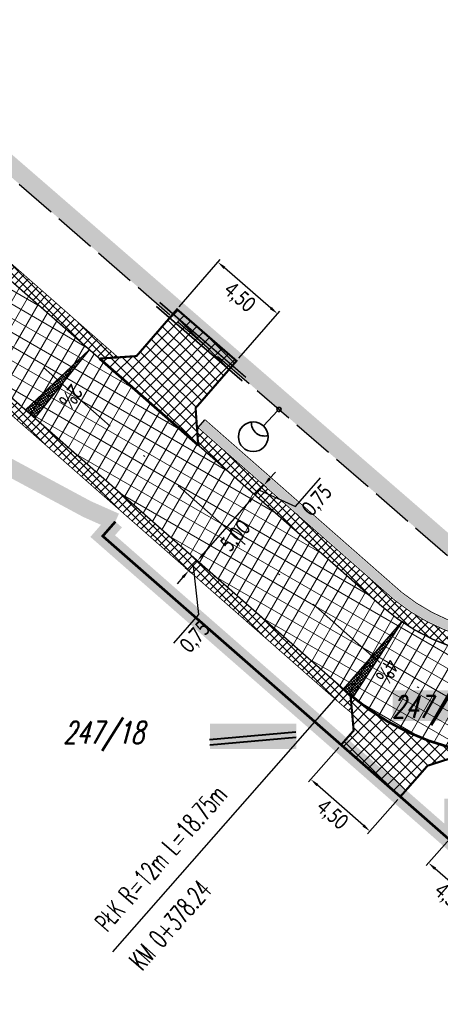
# Model space of a CAD drawing. Header units: metres. Extents: x 7443078 to 7443628, y 5636807 to 5637202.
# Tile 8 of 25: x 7443426 to 7443450, y 5636815 to 5636872. Entities that reach past the tile are written whole.
import ezdxf
from ezdxf.enums import TextEntityAlignment as Align

# ---------------------------------------------------------------- set-up
doc = ezdxf.new("R2010")
doc.units = ezdxf.units.M
for name, pattern in [('1', [0]), ('1_OTWM', [1, 0.5, -0.5]), ('4', [2.5, 1.5, -1]), ('ACAD_ISO02W100', [15, 12, -3]), ('ACAD_ISO12W100', [21, 12, -3, 0, -3, 0, -3]), ('AUSGEZOGEN', [0]), ('CENTER2', [1.125, 0.75, -0.125, 0.125, -0.125]), ('DASHED2', [0.375, 0.25, -0.125]), ('Os drogi', [25.4, 12.7, -6.35, 0, -6.35])]:
    doc.linetypes.add(name, pattern=pattern)
doc.layers.get('Defpoints').update_dxf_attribs({"true_color": 0x999999})
for name, color, linetype in [('_kan_deszcz', 32, 'Continuous'), ('_LINIA PODZIAŁOWA', 5, 'Continuous'), ('H_zjazdy', 21, 'Continuous'), ('K_działki pod inwestycję', 7, 'Continuous'), ('K_kraweżnika_najazdowy', 7, 'Continuous'), ('K_krawędź pobocza', 7, 'Continuous'), ('K_pkt charakter', 7, 'Continuous'), ('K_pobocze', 32, 'Continuous'), ('K_Przepust', 162, 'Continuous'), ('K_rama zjazdu', 7, 'Continuous'), ('K_spadki poprzeczne', 175, 'Continuous'), ('K_wymiar', 7, 'Continuous')]:
    doc.layers.add(name, color=color, linetype=linetype)
for name, color, linetype, lineweight in [('ELEKTRYKA', 1, '4', 30), ('K_usuń', 1, 'Continuous', 70), ('legenda', 7, 'Continuous', 20), ('Proj_EN_trasa', 1, 'ACAD_ISO02W100', 30), ('Rury', 5, 'Continuous', 30)]:
    doc.layers.add(name, color=color, linetype=linetype, lineweight=lineweight)
doc.layers.add('H_jezdnia', color=7, linetype='Continuous', true_color=0xd4d4d4)
doc.styles.add('MAT', font='simplex.shx', dxfattribs={"width": 0.6})
doc.styles.get("Standard").update_dxf_attribs({"font": 'simplex.shx'})
doc.styles.add('sytuacja 500 opisy', font='calibri.ttf', dxfattribs={"width": 0.75, "height": 0.9})
doc.dimstyles.new('wymiarowanie sytuacja 500', dxfattribs={"dimtxt": 0.9, "dimasz": 0.5, "dimexe": 0.2, "dimexo": 0.2, "dimgap": 0.2, "dimtad": 4, "dimlfac": -1, "dimzin": 1, "dimtxsty": 'sytuacja 500 opisy', "dimcen": 0.5, "dimadec": 4, "dimazin": 1, "dimtfac": 1, "dimtmove": 1, "dimatfit": 3, "dimfxl": 0.2, "dimlwd": -1, "dimlwe": -1, "dimarcsym": 0})
pattern_1 = [(45.23201079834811, (0, 0), (-0.3381204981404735, 0.3353931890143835), []), (135.2320107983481, (0, 0), (-0.3353931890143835, -0.3381204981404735), [])]
pattern_2 = [(59.99999999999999, (0, 0), (-0.6049187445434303, 0.34925), []), (150, (0, 0), (-0.34925, -0.6049187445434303), [])]
pattern_3 = [(45.09999999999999, (0, 0), (-0.2473876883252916, 0.2465256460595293), []), (135.1, (0, 0), (-0.2465256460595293, -0.2473876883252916), [])]

# ---------------------------------------------------------------- blocks, each defined once
blk = doc.blocks.new('LATARNIAA')
at = {"layer": 'ELEKTRYKA', "linetype": '1', "lineweight": 35}
blk.add_lwpolyline([(7453534.790034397, 5581339.036248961), (7453535.455552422, 5581338.367791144)], dxfattribs=at)
for centre, radius in [((7453534.722882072, 5581339.103697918), 0.09517771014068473), ((7453535.935633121, 5581337.885589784), 0.680437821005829)]:
    blk.add_circle(centre, radius, dxfattribs=at)
blk.add_arc((7453535.325898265, 5581338.41324375), 0.5923903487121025, 263.4105708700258, 14.84474109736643, dxfattribs=at)
blk = doc.blocks.new('*D954')
at = {"layer": 'Defpoints', "color": 0, "lineweight": 13, "transparency": 16777216}
for p in [(7443439.317352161, 5636844.744824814), (7443439.663076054, 5636844.44122263), (7443436.015196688, 5636840.98452891)]:
    blk.add_point(p, dxfattribs=at)
at = {"layer": 'K_wymiar', "color": 0, "transparency": 16777216}
for p, q in [((7443439.467631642, 5636844.612854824), (7443439.813355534, 5636844.309252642)), ((7443436.690845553, 5636841.056625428), (7443439.333151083, 5636844.065523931)), ((7443436.165476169, 5636840.852558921), (7443436.511200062, 5636840.548956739))]:
    blk.add_line(p, q, dxfattribs=at)
at = {"layer": 'K_wymiar', "color": 0, "lineweight": 13, "transparency": 16777216}
for points in [[(7443439.270534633, 5636844.120511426), (7443439.395767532, 5636844.010536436), (7443439.663076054, 5636844.44122263)], [(7443436.628229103, 5636841.111612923), (7443436.753462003, 5636841.001637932), (7443436.360920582, 5636840.680926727)]]:
    blk.add_solid(points, dxfattribs=at)
at = {"layer": 'K_wymiar', "color": 0, "lineweight": 13, "transparency": 16777216, "insert": (7443438.579216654, 5636842.062964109), "char_height": 0.9, "attachment_point": 5, "rotation": 48.71157041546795, "style": 'sytuacja 500 opisy'}
blk.add_mtext('5,00', dxfattribs=at)
blk = doc.blocks.new('*D955')
at = {"layer": 'Defpoints', "color": 0, "lineweight": 13, "transparency": 16777216}
for p in [(7443439.812239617, 5636845.308372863), (7443439.31735216, 5636844.744824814), (7443440.157963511, 5636845.004770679)]:
    blk.add_point(p, dxfattribs=at)
at = {"layer": 'K_wymiar', "color": 0, "transparency": 16777216}
for p, q in [((7443440.487888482, 5636845.38046938), (7443440.817813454, 5636845.75616808)), ((7443439.962519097, 5636845.176402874), (7443440.308242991, 5636844.872800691)), ((7443441.965539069, 5636843.782604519), (7443443.405674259, 5636845.422543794)), ((7443439.46763164, 5636844.612854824), (7443439.813355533, 5636844.309252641)), ((7443439.663076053, 5636844.44122263), (7443440.157963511, 5636845.004770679)), ((7443439.663076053, 5636844.44122263), (7443440.157963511, 5636845.004770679)), ((7443439.910519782, 5636844.722996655), (7443441.965539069, 5636843.782604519)), ((7443439.333151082, 5636844.06552393), (7443439.003226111, 5636843.689825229))]:
    blk.add_line(p, q, dxfattribs=at)
at = {"layer": 'K_wymiar', "color": 0, "lineweight": 13, "transparency": 16777216}
for points in [[(7443440.425272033, 5636845.435456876), (7443440.550504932, 5636845.325481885), (7443440.157963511, 5636845.004770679)], [(7443439.270534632, 5636844.120511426), (7443439.395767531, 5636844.010536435), (7443439.663076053, 5636844.44122263)]]:
    blk.add_solid(points, dxfattribs=at)
at = {"layer": 'K_wymiar', "color": 0, "lineweight": 13, "transparency": 16777216, "insert": (7443443.252825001, 5636844.104463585), "char_height": 0.9, "attachment_point": 5, "rotation": 48.71157039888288, "style": 'sytuacja 500 opisy'}
blk.add_mtext('0,75', dxfattribs=at)
blk = doc.blocks.new('*D956')
at = {"layer": 'Defpoints', "color": 0, "lineweight": 13, "transparency": 16777216}
for p in [(7443436.015021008, 5636840.984245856), (7443436.360744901, 5636840.680643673), (7443435.52013355, 5636840.420697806)]:
    blk.add_point(p, dxfattribs=at)
at = {"layer": 'K_wymiar', "color": 0, "transparency": 16777216}
for p, q in [((7443436.690669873, 5636841.056342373), (7443437.020594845, 5636841.432041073)), ((7443435.865857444, 5636840.117095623), (7443436.360744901, 5636840.680643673)), ((7443435.865857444, 5636840.117095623), (7443436.360744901, 5636840.680643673)), ((7443436.165300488, 5636840.852275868), (7443436.511024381, 5636840.548673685)), ((7443435.67041303, 5636840.288727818), (7443436.016136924, 5636839.985125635)), ((7443436.113301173, 5636840.398869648), (7443436.430246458, 5636837.602924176)), ((7443435.535932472, 5636839.741396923), (7443435.206007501, 5636839.365698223)), ((7443436.430246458, 5636837.602924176), (7443434.990111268, 5636835.9629849))]:
    blk.add_line(p, q, dxfattribs=at)
at = {"layer": 'K_wymiar', "color": 0, "lineweight": 13, "transparency": 16777216}
for points in [[(7443436.628053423, 5636841.111329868), (7443436.753286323, 5636841.001354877), (7443436.360744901, 5636840.680643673)], [(7443435.473316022, 5636839.796384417), (7443435.598548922, 5636839.686409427), (7443435.865857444, 5636840.117095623)]]:
    blk.add_solid(points, dxfattribs=at)
at = {"layer": 'K_wymiar', "color": 0, "lineweight": 13, "transparency": 16777216, "insert": (7443436.2773972, 5636836.284843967), "char_height": 0.9, "attachment_point": 5, "rotation": 48.71157039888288, "style": 'sytuacja 500 opisy'}
blk.add_mtext('0,75', dxfattribs=at)
blk = doc.blocks.new('*D959')
at = {"layer": 'Defpoints', "color": 0, "lineweight": 13, "transparency": 16777216}
for p in [(7443444.578414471, 5636830.153546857), (7443442.84526716, 5636828.179943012), (7443447.959702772, 5636827.184222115)]:
    blk.add_point(p, dxfattribs=at)
at = {"layer": 'K_wymiar', "color": 0, "transparency": 16777216}
for p, q in [((7443444.446444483, 5636830.003267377), (7443442.713297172, 5636828.029663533)), ((7443445.850856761, 5636825.540543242), (7443443.22096586, 5636827.850018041)), ((7443447.827732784, 5636827.033942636), (7443446.094585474, 5636825.060338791))]:
    blk.add_line(p, q, dxfattribs=at)
at = {"layer": 'K_wymiar', "color": 0, "lineweight": 13, "transparency": 16777216}
for points in [[(7443443.275953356, 5636827.912634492), (7443443.165978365, 5636827.787401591), (7443442.84526716, 5636828.179943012)], [(7443445.905844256, 5636825.603159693), (7443445.795869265, 5636825.477926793), (7443446.226555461, 5636825.210618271)]]:
    blk.add_solid(points, dxfattribs=at)
at = {"layer": 'K_wymiar', "color": 0, "lineweight": 13, "transparency": 16777216, "insert": (7443444.037800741, 5636826.128062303), "char_height": 0.9, "attachment_point": 5, "rotation": 318.7115704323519, "style": 'sytuacja 500 opisy'}
blk.add_mtext('4,50', dxfattribs=at)
blk = doc.blocks.new('*D960')
at = {"layer": 'Defpoints', "color": 0, "lineweight": 13, "transparency": 16777216}
for p in [(7443451.071640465, 5636825.10392731), (7443449.576149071, 5636823.397029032), (7443454.456313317, 5636822.138461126)]:
    blk.add_point(p, dxfattribs=at)
at = {"layer": 'K_wymiar', "color": 0, "transparency": 16777216}
for p, q in [((7443450.939841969, 5636824.953497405), (7443449.444350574, 5636823.246599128)), ((7443452.584747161, 5636820.76105909), (7443449.952223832, 5636823.067532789)), ((7443454.32451482, 5636821.988031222), (7443452.829023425, 5636820.281132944))]:
    blk.add_line(p, q, dxfattribs=at)
at = {"layer": 'K_wymiar', "color": 0, "lineweight": 13, "transparency": 16777216}
for points in [[(7443450.007139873, 5636823.130211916), (7443449.897307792, 5636823.004853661), (7443449.576149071, 5636823.397029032)], [(7443452.639663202, 5636820.823738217), (7443452.529831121, 5636820.698379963), (7443452.960821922, 5636820.431562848)]]:
    blk.add_solid(points, dxfattribs=at)
at = {"layer": 'K_wymiar', "color": 0, "lineweight": 13, "transparency": 16777216, "insert": (7443450.771022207, 5636821.346509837), "char_height": 0.9, "attachment_point": 5, "rotation": 318.7769208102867, "style": 'sytuacja 500 opisy'}
blk.add_mtext('4,50', dxfattribs=at)
blk = doc.blocks.new('*D962')
at = {"layer": 'Defpoints', "color": 0, "lineweight": 13, "transparency": 16777216}
for p in [(7443437.533566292, 5636857.763492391), (7443435.193655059, 5636855.065447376), (7443438.596290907, 5636852.114471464)]:
    blk.add_point(p, dxfattribs=at)
at = {"layer": 'K_wymiar', "color": 0, "transparency": 16777216}
for p, q in [((7443435.324692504, 5636855.216540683), (7443437.664603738, 5636857.914585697)), ((7443440.558468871, 5636855.140110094), (7443437.911299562, 5636857.435898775)), ((7443438.727328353, 5636852.265564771), (7443441.067239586, 5636854.963609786))]:
    blk.add_line(p, q, dxfattribs=at)
at = {"layer": 'K_wymiar', "color": 0, "lineweight": 13, "transparency": 16777216}
for points in [[(7443437.965898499, 5636857.49885432), (7443437.856700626, 5636857.37294323), (7443437.533566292, 5636857.763492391)], [(7443440.613067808, 5636855.203065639), (7443440.503869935, 5636855.077154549), (7443440.936202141, 5636854.812516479)]]:
    blk.add_solid(points, dxfattribs=at)
at = {"layer": 'K_wymiar', "color": 0, "lineweight": 13, "transparency": 16777216, "insert": (7443438.740293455, 5636855.717714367), "char_height": 0.9, "attachment_point": 5, "rotation": 319.0661516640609, "style": 'sytuacja 500 opisy'}
blk.add_mtext('4,50', dxfattribs=at)

msp = doc.modelspace()

# ---------------------------------------------------------------- hatches: boundary and pattern name
at = {"layer": 'H_jezdnia', "linetype": 'Continuous', "lineweight": 9, "true_color": 0xababab}
h = msp.add_hatch(dxfattribs=at)
h.set_pattern_fill('ANSI37', color=253, scale=0.22, angle=15)
h.set_pattern_definition(pattern_2)
edge = h.paths.add_edge_path()
edge.add_line((7443464.459145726, 5636836.140397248), (7443462.515578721, 5636837.90207374))
edge.add_arc((7443454.807721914, 5636847.16770403), 12.05250850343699, 230.555368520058, 309.7562625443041, ccw=False)
edge.add_line((7443447.150374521, 5636837.860288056), (7443349.141236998, 5636923.92835771))
edge.add_line((7443349.141236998, 5636923.92835771), (7443347.475219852, 5636922.064259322))
edge.add_line((7443347.475219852, 5636922.064259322), (7443446.618673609, 5636835.000074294))
edge.add_arc((7443454.926335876, 5636845.154016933), 13.11944371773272, 230.7109615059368, 316.6035236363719)
h = msp.add_hatch(dxfattribs=at)
h.set_pattern_fill('ANSI37', color=253, scale=0.22, angle=15)
h.set_pattern_definition(pattern_2)
edge = h.paths.add_edge_path()
edge.add_line((7443467.240021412, 5636834.012947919), (7443464.459145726, 5636836.140397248))
edge.add_arc((7443454.926335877, 5636845.154016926), 13.11944371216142, 230.7109614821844, 316.60352365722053, ccw=False)
edge.add_line((7443446.618673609, 5636835.000074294), (7443347.475219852, 5636922.064259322))
edge.add_line((7443347.475219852, 5636922.064259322), (7443345.809202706, 5636920.200160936))
edge.add_line((7443345.809202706, 5636920.200160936), (7443444.969048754, 5636833.121580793))
edge.add_arc((7443454.536872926, 5636844.016843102), 14.50000000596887, 228.7115704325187, 267.5511616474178)
edge.add_arc((7443453.276418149, 5636814.543783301), 14.99999999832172, 49.39573388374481, 87.55116166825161, ccw=False)
edge.add_line((7443463.038879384, 5636825.932126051), (7443472.305906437, 5636817.988126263))
edge.add_line((7443472.305906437, 5636817.988126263), (7443474.25839868, 5636820.26579481))
edge.add_line((7443474.25839868, 5636820.26579481), (7443469.492393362, 5636824.401776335))
edge.add_arc((7443476.816396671, 5636831.187658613), 9.984449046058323, 163.562517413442, 222.8159193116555, ccw=False)
at = {"layer": 'H_zjazdy', "linetype": 'Continuous', "lineweight": 9, "true_color": 0xff6666}
h = msp.add_hatch(dxfattribs=at)
h.set_pattern_fill('ANSI37', color=11, scale=0.15, angle=0.2320107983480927)
h.set_pattern_definition(pattern_1)
h.paths.add_polyline_path([(7443438.59629094, 5636852.114471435), (7443435.197666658, 5636855.065447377), (7443432.877639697, 5636852.390330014), (7443430.767612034, 5636852.247035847), (7443436.403154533, 5636847.298106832), (7443436.258989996, 5636849.420950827)])
h = msp.add_hatch(dxfattribs=at)
h.set_pattern_fill('ANSI37', color=11, scale=0.15, angle=0.2320107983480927)
h.set_pattern_definition(pattern_1)
edge = h.paths.add_edge_path()
edge.add_arc((7443454.536872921, 5636844.016843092), 14.49999999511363, 229.4872480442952, 259.8026613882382, ccw=False)
edge.add_line((7443445.117422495, 5636832.993052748), (7443445.293584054, 5636830.967938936))
edge.add_line((7443445.293584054, 5636830.967938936), (7443444.578414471, 5636830.153546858))
edge.add_line((7443444.578414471, 5636830.153546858), (7443444.661088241, 5636830.080945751))
edge.add_line((7443444.661088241, 5636830.080945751), (7443447.963394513, 5636827.188426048))
edge.add_line((7443447.963394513, 5636827.188426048), (7443449.519438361, 5636828.960355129))
edge.add_line((7443449.519438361, 5636828.960355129), (7443451.96980707, 5636829.745887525))
at = {"layer": 'K_spadki poprzeczne', "lineweight": 5}
h = msp.add_hatch(dxfattribs=at)
h.set_pattern_fill('ANSI37', color=256, scale=0.03749999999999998, angle=349.5143326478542)
h.set_pattern_definition([(34.51433264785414, (2856966.893487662, 4619678.032915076), (-0.06746228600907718, 0.09810565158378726), []), (124.5143326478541, (2856966.893487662, 4619678.032915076), (-0.09810565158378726, -0.06746228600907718), [])])
h.paths.add_polyline_path([(7443426.529425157, 5636849.314589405), (7443430.172706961, 5636852.73965607), (7443427.057541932, 5636848.85081641)])
h = msp.add_hatch(dxfattribs=at)
h.set_pattern_fill('ANSI37', color=256, scale=0.03749999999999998, angle=355.3288817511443)
h.set_pattern_definition([(40.32888175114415, (2983630.867534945, 4160246.10642471), (-0.07705417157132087, 0.09076636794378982), []), (130.3288817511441, (2983630.867534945, 4160246.10642471), (-0.09076636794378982, -0.07705417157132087), [])])
h.paths.add_polyline_path([(7443444.712176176, 5636833.347156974), (7443448.039358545, 5636837.196302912), (7443445.248079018, 5636832.888079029)])
at = {"layer": 'K_usuń', "linetype": 'ByBlock', "lineweight": 13}
h = msp.add_hatch(dxfattribs=at)
h.set_pattern_fill('ANSI37', color=34, scale=0.11, angle=0.1)
h.set_pattern_definition(pattern_3)
h.paths.add_polyline_path([(7443394.794262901, 5636884.835666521), (7443394.866346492, 5636883.774225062), (7443430.767612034, 5636852.247035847), (7443431.82264521, 5636852.318684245)])
h = msp.add_hatch(dxfattribs=at)
h.set_pattern_fill('ANSI37', color=34, scale=0.11, angle=0.1)
h.set_pattern_definition(pattern_3)
h.paths.add_polyline_path([(7443425.797152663, 5636849.95764455), (7443424.738717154, 5636849.888983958), (7443444.474161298, 5636832.55803274, 0.01559233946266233), (7443445.207881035, 5636831.953161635), (7443445.117422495, 5636832.993052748, -0.00338454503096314), (7443444.969048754, 5636833.121580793)])
h = msp.add_hatch(dxfattribs=at)
h.set_pattern_fill('ANSI37', color=34, scale=0.11, angle=0.1)
h.set_pattern_definition(pattern_3)
edge = h.paths.add_edge_path()
edge.add_line((7443462.515578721, 5636837.90207374), (7443462.033996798, 5636838.338586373))
edge.add_arc((7443454.892934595, 5636847.378242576), 11.51998930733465, 231.013384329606, 308.3076966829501, ccw=False)
edge.add_line((7443447.645261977, 5636838.423836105), (7443436.331070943, 5636848.359548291))
edge.add_line((7443436.331070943, 5636848.359548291), (7443436.403154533, 5636847.298106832))
edge.add_line((7443436.403154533, 5636847.298106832), (7443447.15037452, 5636837.860288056))
edge.add_arc((7443454.807721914, 5636847.167704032), 12.05250850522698, 230.5553685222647, 309.7562625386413)

# ---------------------------------------------------------------- linework, layer by layer
at = {"layer": '_kan_deszcz', "color": 7, "linetype": 'Os drogi', "lineweight": 9, "ltscale": 0.4, "flags": 128}
msp.add_lwpolyline([(7443612.1023176, 5637008.06121809), (7443592.59525582, 5636981.422275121, -0.02418699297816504), (7443577.387538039, 5636962.632595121), (7443464.637599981, 5636836.336237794, -0.4118223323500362), (7443446.361801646, 5636835.225649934), (7443333.471732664, 5636934.361613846, -0.3740638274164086), (7443331.363055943, 5636949.970935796), (7443370.561157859, 5637009.588886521, 0.03377031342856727), (7443393.784174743, 5637050.70886534), (7443416.899300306, 5637098.980219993, 0.06554346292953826), (7443420.141300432, 5637108.906286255), (7443420.177128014, 5637109.097954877, -0.1259941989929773), (7443425.408854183, 5637120.343039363), (7443435.002584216, 5637132.0592004)], format="xyb", dxfattribs=at)
at = {"layer": '_LINIA PODZIAŁOWA', "color": 2, "linetype": 'AUSGEZOGEN', "ltscale": 0.25, "const_width": 1, "flags": 128}
for points in [[(7443425.492115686, 5637136.007337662), (7443436.85, 5637125.32), (7443438.99, 5637124.65), (7443440.536567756, 5637123.532578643), (7443449.59, 5637117.07), (7443446.16, 5637117.16), (7443429.43, 5637106.75), (7443427.09, 5637104.42), (7443424.03, 5637100.69), (7443420.04027099, 5637092.630587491), (7443414.05, 5637080.53), (7443407.29333105, 5637066.200209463), (7443401.14, 5637053.15), (7443398.47, 5637047.5), (7443393, 5637035.89), (7443389.262653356, 5637030.074483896), (7443375.996161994, 5637009.853237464), (7443369.570912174, 5637000.021396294), (7443359.542098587, 5636984.815207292), (7443351.22, 5636972.19), (7443343.36922157, 5636960.321252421), (7443334.26, 5636946.55), (7443334.88, 5636942.08), (7443355.93, 5636923.83), (7443381.05, 5636902.04), (7443431.83, 5636857.99), (7443455.15, 5636837.75), (7443459.41, 5636838.02), (7443478.745520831, 5636859.646036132), (7443491, 5636873.355), (7443500.42, 5636883.9), (7443509.741032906, 5636894.331041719), (7443523.185582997, 5636909.376655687), (7443537.2, 5636925.06), (7443541.2, 5636929.53), (7443561.26, 5636951.97), (7443578.12, 5636970.74), (7443581.409307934, 5636974.52060213), (7443594.962690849, 5636993.02762368), (7443604.96, 5637006.68), (7443604.4, 5637010.02)], [(7443295.21, 5636924.73), (7443299.73, 5636922.99), (7443304.18, 5636923.8), (7443306.9, 5636926.46), (7443295.193595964, 5636908.19147461), (7443299.393932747, 5636905.475256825), (7443307.06, 5636917.33), (7443318.46, 5636934.96), (7443323.99, 5636936.15), (7443334.121747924, 5636927.21534991), (7443358.86, 5636905.4), (7443368.205608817, 5636897.294909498), (7443375.66, 5636890.83), (7443381.568149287, 5636882.67772512), (7443389.558398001, 5636871.656692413), (7443391.18, 5636869.42), (7443409.96, 5636854.45), (7443430.05, 5636843.64), (7443431.67, 5636842.92)], [(7443472.59, 5636816), (7443461.28275773, 5636822.168389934), (7443461.28275773, 5636822.168389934), (7443461.28275773, 5636822.168389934), (7443454.190295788, 5636821.734227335), (7443430.946228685, 5636842.09391433), (7443431.67, 5636842.92)]]:
    msp.add_lwpolyline(points, dxfattribs=at)
at = {"layer": '_LINIA PODZIAŁOWA', "linetype": 'ACAD_ISO12W100', "ltscale": 0.25, "const_width": 0.15, "flags": 128}
msp.add_lwpolyline([(7443472.59, 5636816), (7443461.28275773, 5636822.168389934), (7443461.28275773, 5636822.168389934), (7443461.28275773, 5636822.168389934), (7443454.190295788, 5636821.734227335), (7443430.946228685, 5636842.09391433), (7443431.67, 5636842.92)], dxfattribs=at)
at = {"layer": 'K_działki pod inwestycję', "color": 1, "lineweight": 40, "flags": 128}
for points in [[(7443437.048053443, 5636830.455621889), (7443441.990211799, 5636830.888004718)], [(7443437.074200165, 5636830.156763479), (7443442.016358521, 5636830.589146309)]]:
    msp.add_lwpolyline(points, dxfattribs=at)
at = {"layer": 'K_kraweżnika_najazdowy', "color": 0, "linetype": 'DASHED2', "ltscale": 4, "const_width": 0.15}
msp.add_lwpolyline([(7443430.767612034, 5636852.247035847), (7443436.403154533, 5636847.298106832)], dxfattribs=at)
msp.add_lwpolyline([(7443445.117422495, 5636832.993052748, 0.1582679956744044), (7443453.389430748, 5636829.562315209, -0.1319432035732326), (7443461.007219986, 5636827.398148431, 0.7453397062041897)], format="xyb", dxfattribs=at)
at = {"layer": 'K_krawędź pobocza', "color": 76, "linetype": 'CENTER2', "ltscale": 3, "const_width": 0.08, "flags": 128}
msp.add_lwpolyline([(7443430.767612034, 5636852.247035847), (7443394.866346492, 5636883.774225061)], dxfattribs=at)
for points in [[(7443445.117422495, 5636832.993052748, -0.003384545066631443), (7443444.969048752, 5636833.121580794), (7443425.797152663, 5636849.95764455)], [(7443473.544857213, 5636850.067600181), (7443463.763470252, 5636839.11102172, -0.4118223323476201), (7443446.893502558, 5636838.085863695), (7443436.403154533, 5636847.298106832)]]:
    msp.add_lwpolyline(points, format="xyb", dxfattribs=at)
at = {"layer": 'K_pkt charakter', "linetype": 'Continuous', "lineweight": -3}
msp.add_line((7443446.361801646, 5636835.225649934), (7443431.51517241, 5636818.31921328), dxfattribs=at)
at = {"layer": 'K_pobocze', "linetype": 'ByBlock', "ltscale": 4, "const_width": 0.05}
msp.add_lwpolyline([(7443431.82264521, 5636852.318684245), (7443394.794262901, 5636884.835666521)], dxfattribs=at)
for points in [[(7443445.207881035, 5636831.953161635, -0.01559233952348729), (7443444.474161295, 5636832.558032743), (7443424.738717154, 5636849.888983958)], [(7443462.033996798, 5636838.338586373, -0.3506570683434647), (7443447.645261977, 5636838.423836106), (7443436.331070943, 5636848.359548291)]]:
    msp.add_lwpolyline(points, format="xyb", dxfattribs=at)
at = {"layer": 'K_Przepust', "linetype": '1_OTWM', "lineweight": 5, "const_width": 0.5, "flags": 128}
msp.add_lwpolyline([(7443461.811258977, 5636838.54047907, -0.3490599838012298), (7443447.84321696, 5636838.649255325), (7443436.594374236, 5636848.527580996)], format="xyb", dxfattribs=at)
at = {"layer": 'K_Przepust', "flags": 128}
msp.add_lwpolyline([(7443436.396419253, 5636848.302161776), (7443436.792329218, 5636848.753000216)], dxfattribs=at)
at = {"layer": 'K_Przepust', "lineweight": 5, "ltscale": 3, "const_width": 0.05, "flags": 128}
msp.add_lwpolyline([(7443461.588492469, 5636838.742397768, -0.3473748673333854), (7443448.041171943, 5636838.874674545), (7443436.792329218, 5636848.753000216)], format="xyb", dxfattribs=at)
at = {"layer": 'K_rama zjazdu', "const_width": 0.12, "flags": 128}
for points in [[(7443436.403154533, 5636847.298106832), (7443436.258989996, 5636849.420950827), (7443438.59629094, 5636852.114471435), (7443435.197666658, 5636855.065447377), (7443432.877639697, 5636852.390330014), (7443430.767612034, 5636852.247035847)], [(7443451.969807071, 5636829.745887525), (7443449.519438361, 5636828.960355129), (7443447.959702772, 5636827.184222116), (7443444.578414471, 5636830.153546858), (7443445.293584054, 5636830.967938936), (7443445.117422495, 5636832.993052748)]]:
    msp.add_lwpolyline(points, dxfattribs=at)
at = {"layer": 'K_spadki poprzeczne', "flags": 128}
for points in [[(7443426.529425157, 5636849.314589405), (7443430.172706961, 5636852.73965607), (7443427.057541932, 5636848.85081641), (7443426.529425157, 5636849.314589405)], [(7443444.712176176, 5636833.347156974), (7443448.039358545, 5636837.196302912), (7443445.248079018, 5636832.888079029), (7443444.712176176, 5636833.347156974)]]:
    msp.add_lwpolyline(points, dxfattribs=at)
at = {"layer": 'K_wymiar', "color": 2, "lineweight": 13, "const_width": 1.45, "flags": 128}
msp.add_lwpolyline([(7443442.025323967, 5636830.635302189), (7443437.08926944, 5636830.632484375)], dxfattribs=at)
at = {"layer": 'legenda', "color": 2, "true_color": 0xffff3d, "const_width": 1.75, "flags": 128}
for points in [[(7443447.521530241, 5636832.399065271), (7443452.820807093, 5636832.399065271)], [(7443450.479530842, 5636826.208541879), (7443455.778807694, 5636826.208541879)]]:
    msp.add_lwpolyline(points, dxfattribs=at)
at = {"layer": 'Proj_EN_trasa', "color": 1, "ltscale": 0.2}
msp.add_lwpolyline([(7443403.516673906, 5636881.893745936), (7443403.517604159, 5636881.88262124), (7443455.51548823, 5636836.770971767), (7443465.683869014, 5636827.941416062), (7443468.133086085, 5636830.067928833), (7443487.549016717, 5636852.225000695), (7443491.347551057, 5636856.325180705), (7443503.712180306, 5636870.29577853), (7443526.781840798, 5636896.121412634), (7443557.675753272, 5636930.68475717), (7443590.072929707, 5636966.936999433), (7443608.366905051, 5636991.931308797)], dxfattribs=at)
at = {"layer": 'Rury', "ltscale": 0.2}
for points in [[(7443439.119707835, 5636851.192544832), (7443434.209917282, 5636855.452117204)], [(7443434.210289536, 5636855.453242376), (7443439.12075946, 5636851.193080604)], [(7443438.923121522, 5636850.965931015), (7443434.013330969, 5636855.225503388)], [(7443434.013733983, 5636855.226601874), (7443438.924140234, 5636850.966495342)]]:
    msp.add_lwpolyline(points, dxfattribs=at)

# ---------------------------------------------------------------- block references
at = {"layer": 'ELEKTRYKA', "color": 1, "lineweight": 40, "xscale": 1.249999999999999, "yscale": 1.249999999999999, "zscale": 1.249999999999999, "rotation": 271.7536386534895}
msp.add_blockref('LATARNIAA', (184918.434568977, 14735904.05419903), dxfattribs=at)

# ---------------------------------------------------------------- texts
at = {"layer": 'K_działki pod inwestycję', "color": 1, "lineweight": 40, "oblique": 15, "width": 0.7}
for s, p in [('247/17', (7443452.100550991, 5636832.332368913)), ('247/18', (7443433.304645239, 5636830.856075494))]:
    msp.add_text(s, height=1.259999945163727, dxfattribs=at).set_placement(p, align=Align.MIDDLE_RIGHT)
at = {"layer": 'K_pkt charakter', "linetype": 'Continuous', "lineweight": -3, "char_height": 1.1, "rotation": 48.71155170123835, "style": 'MAT'}
for s, insert, attachment_point in [('PŁK R=12m L=18.75m', (7443438.128438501, 5636827.242359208), 9), ('KM 0+378.24', (7443436.421986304, 5636822.514432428), 3)]:
    msp.add_mtext(s, dxfattribs=dict(at, insert=insert, attachment_point=attachment_point))
at = {"layer": 'K_spadki poprzeczne', "attachment_point": 5, "style": 'sytuacja 500 opisy'}
for s, insert, char_height, rotation in [('2%', (7443429.12903849, 5636850.083185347), 0.8999999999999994, 232.9975716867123), ('4%', (7443447.22054891, 5636834.375162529), 0.8999999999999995, 238.8121207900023)]:
    msp.add_mtext(s, dxfattribs=dict(at, insert=insert, char_height=char_height, rotation=rotation))

# ---------------------------------------------------------------- dimensions: what is measured, and where the dimension line sits
at = {"layer": 'K_wymiar', "lineweight": 13}
for p1, p2, distance, picture, middle in [((7443438.596290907, 5636852.114471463), (7443435.193655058, 5636855.065447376), -3.571362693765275, '*D962', (7443438.740293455, 5636855.717714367)), ((7443439.31735216, 5636844.744824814), (7443439.812239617, 5636845.308372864), -0.4601079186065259, '*D955', (7443442.664727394, 5636843.434773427)), ((7443436.015196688, 5636840.984528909), (7443439.317352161, 5636844.744824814), -0.4601079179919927, '*D954', (7443438.579216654, 5636842.062964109)), ((7443447.959702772, 5636827.184222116), (7443444.578414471, 5636830.153546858), 2.6265779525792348, '*D959', (7443444.037800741, 5636826.128062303)), ((7443454.456313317, 5636822.138461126), (7443451.071640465, 5636825.10392731), 2.2693603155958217, '*D960', (7443450.771022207, 5636821.346509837))]:
    dim = msp.add_aligned_dim(p1=p1, p2=p2, distance=distance, dimstyle='wymiarowanie sytuacja 500', dxfattribs=at)
    dim.commit()
    dim.dimension.update_dxf_attribs({"geometry": picture, "text_midpoint": middle})
dim = msp.add_linear_dim(base=(7443436.360744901, 5636840.680643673), p1=(7443435.520133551, 5636840.420697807), p2=(7443436.015021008, 5636840.984245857), angle=48.71157039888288, dimstyle='wymiarowanie sytuacja 500', dxfattribs=at)
dim.commit()
dim.dimension.update_dxf_attribs({"geometry": '*D956', "text_midpoint": (7443436.29827647, 5636837.452644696), "dimtype": 161})

doc.saveas('drawing.dxf')
